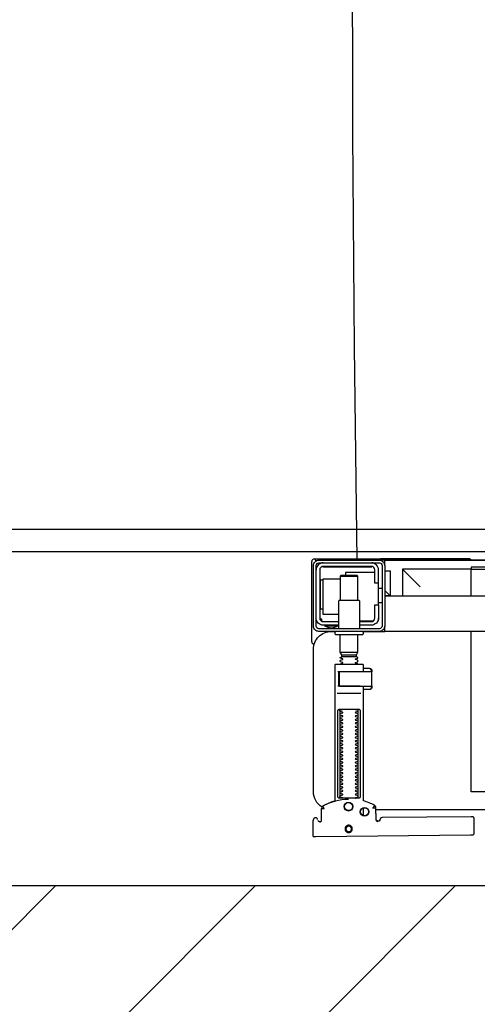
# Model space of a CAD drawing. Header units: millimetres. Extents: x 28600 to 181045, y -399112 to -163690.
# Tile 141 of 256: x 60942 to 60968, y -197729 to -197674. Entities that reach past the tile are written whole.
import ezdxf

# ---------------------------------------------------------------- set-up
doc = ezdxf.new("R2010")
doc.units = ezdxf.units.MM
doc.layers.get('0').update_dxf_attribs({"color": 8})
for name, color, linetype in [('!! 1_hatch projektowane ściany', 8, 'Continuous'), ('!! 1_PROJ Sciany', 8, 'Continuous'), ('!! 1_zabudowa GK', 8, 'Continuous'), ('!! 2_wypos-sanitarne', 8, 'Continuous')]:
    doc.layers.add(name, color=color, linetype=linetype)
doc.layers.add('!!_@ wypos sanit nd', color=8, linetype='Continuous', plot=False)

# ---------------------------------------------------------------- blocks, each defined once
blk = doc.blocks.new('A$C324a30b8')
for points in [[(0.17552, 0), (0.17692, -0.11958), (0.17797, -0.23916), (0.17832, -0.47832)], [(-0.17552, 0), (0.17552, 0)]]:
    blk.add_lwpolyline(points)
blk = doc.blocks.new('A$C4ebe9e89')
for points in [[(0.16424, 0.15596), (0.16327, 0.15595), (0.16304, 0.15592), (0.16283, 0.15584), (0.16262, 0.15571), (0.16265, 0.15575), (0.16259, 0.15555), (0.16257, 0.15535, -0.157432), (0.16238, 0.15476), (0.1621, 0.15436, -0.241147), (0.16129, 0.15393), (0.1115, 0.15346), (0.11134, 0.15345), (0.11119, 0.15345), (0.11107, 0.15345), (0.11094, 0.15346), (0.11078, 0.15348), (0.11062, 0.15353), (0.11047, 0.15361), (0.11033, 0.15371), (0.11022, 0.15383), (0.11012, 0.15397), (0.11005, 0.15412), (0.11001, 0.15428), (0.11, 0.15445), (0.10995, 0.16345), (0.11023, 0.16384)], [(0.19647, 0.15658), (0.19626, 0.15656), (0.19605, 0.15648), (0.19585, 0.15635), (0.19566, 0.15614, 0.132231), (0.19551, 0.15564), (0.19546, 0.14909)], [(0.19768, 0.15528, 0.415336), (0.19869, 0.15429)], [(0.19885, 0.1543), (0.19898, 0.1543), (0.19913, 0.15431), (0.19927, 0.15434), (0.19941, 0.1544), (0.19953, 0.15447), (0.19965, 0.15456), (0.19975, 0.15466), (0.20007, 0.15512, 0.158481), (0.20026, 0.15571)], [(0.18031, 0.14393, 0.125713), (0.19466, 0.14774, 0.121439), (0.19519, 0.14823, -0.262119), (0.2, 0.13968), (0.2, 0.05968, -0.414214), (0.19, 0.04968), (0.18752, 0.04968, 0.405519), (0.188, 0.05018), (0.188, 0.05088, 0.414214), (0.1875, 0.05138), (0.1725, 0.05138, 0.414214), (0.172, 0.05088), (0.172, 0.05018, 0.405519), (0.17249, 0.04968, 0.001664), (0.15993, 0.04968)], [(0.172, 0.07232), (0.172, 0.06852, 0.414214), (0.1722, 0.06832), (0.18462, 0.06832), (0.1878, 0.06832, 0.414214), (0.188, 0.06852), (0.188, 0.14485), (0.18885, 0.1451), (0.18969, 0.14537), (0.19052, 0.14568), (0.19134, 0.146), (0.19215, 0.14635), (0.19295, 0.14672), (0.19374, 0.14712), (0.19456, 0.14756), (0.19465, 0.14762), (0.19473, 0.14768), (0.19481, 0.14775), (0.19488, 0.14782), (0.19495, 0.1479), (0.19502, 0.14799)], [(0.17647, 0.09332, 0.182836), (0.17637, 0.09341), (0.17515, 0.09381, 0.050055), (0.175, 0.09408), (0.175, 0.09436, 0.050055), (0.17515, 0.09462), (0.17637, 0.09503, 0.719897), (0.17637, 0.09541), (0.17515, 0.09581, 0.050055), (0.175, 0.09608), (0.175, 0.09636, 0.050055), (0.17515, 0.09662), (0.17637, 0.09703, 0.719897), (0.17637, 0.09741), (0.17515, 0.09781, 0.050055), (0.175, 0.09808), (0.175, 0.09836, 0.050055), (0.17515, 0.09862), (0.17637, 0.09903, 0.719897), (0.17637, 0.09941), (0.17515, 0.09981, 0.050055), (0.175, 0.10008), (0.175, 0.10036, 0.050055), (0.17515, 0.10062), (0.17637, 0.10103, 0.719897), (0.17637, 0.10141), (0.17515, 0.10181, 0.050055), (0.175, 0.10208), (0.175, 0.10236, 0.050055), (0.17515, 0.10262), (0.17637, 0.10303, 0.719897), (0.17637, 0.10341), (0.17515, 0.10381, 0.050055), (0.175, 0.10408), (0.175, 0.10436, 0.050055), (0.17515, 0.10462), (0.17637, 0.10503, 0.719897), (0.17637, 0.10541), (0.17515, 0.10581, 0.050055), (0.175, 0.10608), (0.175, 0.10636, 0.050055), (0.17515, 0.10662), (0.17637, 0.10703, 0.719897), (0.17637, 0.10741), (0.17515, 0.10781, 0.050055), (0.175, 0.10808), (0.175, 0.10836, 0.050055), (0.17515, 0.10862), (0.17637, 0.10903, 0.719897), (0.17637, 0.10941), (0.17515, 0.10981, 0.050055), (0.175, 0.11008), (0.175, 0.11036, 0.050055), (0.17515, 0.11062), (0.17637, 0.11103, 0.719897), (0.17637, 0.11141), (0.17515, 0.11181, 0.050055), (0.175, 0.11208), (0.175, 0.11236, 0.050055), (0.17515, 0.11262), (0.17637, 0.11303, 0.719897), (0.17637, 0.11341), (0.17515, 0.11381, 0.050055), (0.175, 0.11408), (0.175, 0.11436, 0.050055), (0.17515, 0.11462), (0.17637, 0.11503, 0.719897), (0.17637, 0.11541), (0.17515, 0.11581, 0.050055), (0.175, 0.11608), (0.175, 0.11636, 0.050055), (0.17515, 0.11662), (0.17637, 0.11703, 0.719897), (0.17637, 0.11741), (0.17515, 0.11781, 0.050055), (0.175, 0.11808), (0.175, 0.11836, 0.050055), (0.17515, 0.11862), (0.17637, 0.11903, 0.719897), (0.17637, 0.11941), (0.17515, 0.11981, 0.050055), (0.175, 0.12008), (0.175, 0.12036, 0.050055), (0.17515, 0.12062), (0.17637, 0.12103, 0.719897), (0.17637, 0.12141), (0.17515, 0.12181, 0.050055), (0.175, 0.12208), (0.175, 0.12236, 0.050055), (0.17515, 0.12262), (0.17637, 0.12303, 0.719897), (0.17637, 0.12341), (0.17515, 0.12381, 0.050055), (0.175, 0.12408), (0.175, 0.12436, 0.050055), (0.17515, 0.12462), (0.17637, 0.12503, 0.719897), (0.17637, 0.12541), (0.17515, 0.12581, 0.050055), (0.175, 0.12608), (0.175, 0.12636, 0.050055), (0.17515, 0.12662), (0.17637, 0.12703, 0.719897), (0.17637, 0.12741), (0.17515, 0.12781, 0.050055), (0.175, 0.12808), (0.175, 0.12836, 0.050055), (0.17515, 0.12862), (0.17637, 0.12903, 0.719897), (0.17637, 0.12941), (0.17515, 0.12981, 0.050055), (0.175, 0.13008), (0.175, 0.13036, 0.050055), (0.17515, 0.13062), (0.17637, 0.13103, 0.719897), (0.17637, 0.13141), (0.17515, 0.13181, 0.050055), (0.175, 0.13208), (0.175, 0.13236, 0.050055), (0.17515, 0.13262), (0.17637, 0.13303, 0.719897), (0.17637, 0.13341), (0.17515, 0.13381, 0.050055), (0.175, 0.13408), (0.175, 0.13436, 0.050055), (0.17515, 0.13462), (0.17637, 0.13503, 0.719897), (0.17637, 0.13541), (0.17515, 0.13581, 0.050055), (0.175, 0.13608), (0.175, 0.13636, 0.050055), (0.17515, 0.13662), (0.17637, 0.13703, 0.719897), (0.17637, 0.13741), (0.17515, 0.13781, 0.050055), (0.175, 0.13808), (0.175, 0.13836, 0.050055), (0.17515, 0.13862), (0.17637, 0.13903, 0.719897), (0.17637, 0.13941), (0.17515, 0.13981, 0.050055), (0.175, 0.14008), (0.175, 0.14036, 0.050055), (0.17515, 0.14062), (0.17637, 0.14103, 0.719897), (0.17637, 0.14141), (0.17515, 0.14181, 0.050055), (0.175, 0.14208), (0.175, 0.14236, 0.050055), (0.17515, 0.14262), (0.17637, 0.14303, 0.474594), (0.17647, 0.14332)], [(0.18353, 0.14332, 0.474594), (0.18364, 0.14303), (0.18486, 0.14262, 0.050055), (0.185, 0.14236), (0.185, 0.14208, 0.050055), (0.18486, 0.14181), (0.18364, 0.14141, 0.719897), (0.18364, 0.14103), (0.18486, 0.14062, 0.050055), (0.185, 0.14036), (0.185, 0.14008, 0.050055), (0.18486, 0.13981), (0.18364, 0.13941, 0.719897), (0.18364, 0.13903), (0.18486, 0.13862, 0.050055), (0.185, 0.13836), (0.185, 0.13808, 0.050055), (0.18486, 0.13781), (0.18364, 0.13741, 0.719897), (0.18364, 0.13703), (0.18486, 0.13662, 0.050055), (0.185, 0.13636), (0.185, 0.13608, 0.050055), (0.18486, 0.13581), (0.18364, 0.13541, 0.719897), (0.18364, 0.13503), (0.18486, 0.13462, 0.050055), (0.185, 0.13436), (0.185, 0.13408, 0.050055), (0.18486, 0.13381), (0.18364, 0.13341, 0.719897), (0.18364, 0.13303), (0.18486, 0.13262, 0.050055), (0.185, 0.13236), (0.185, 0.13208, 0.050055), (0.18486, 0.13181), (0.18364, 0.13141, 0.719897), (0.18364, 0.13103), (0.18486, 0.13062, 0.050055), (0.185, 0.13036), (0.185, 0.13008, 0.050055), (0.18486, 0.12981), (0.18364, 0.12941, 0.719897), (0.18364, 0.12903), (0.18486, 0.12862, 0.050055), (0.185, 0.12836), (0.185, 0.12808, 0.050055), (0.18486, 0.12781), (0.18364, 0.12741, 0.719897), (0.18364, 0.12703), (0.18486, 0.12662, 0.050055), (0.185, 0.12636), (0.185, 0.12608, 0.050055), (0.18486, 0.12581), (0.18364, 0.12541, 0.719897), (0.18364, 0.12503), (0.18486, 0.12462, 0.050055), (0.185, 0.12436), (0.185, 0.12408, 0.050055), (0.18486, 0.12381), (0.18364, 0.12341, 0.719897), (0.18364, 0.12303), (0.18486, 0.12262, 0.050055), (0.185, 0.12236), (0.185, 0.12208, 0.050055), (0.18486, 0.12181), (0.18364, 0.12141, 0.719897), (0.18364, 0.12103), (0.18486, 0.12062, 0.050055), (0.185, 0.12036), (0.185, 0.12008, 0.050055), (0.18486, 0.11981), (0.18364, 0.11941, 0.719897), (0.18364, 0.11903), (0.18486, 0.11862, 0.050055), (0.185, 0.11836), (0.185, 0.11808, 0.050055), (0.18486, 0.11781), (0.18364, 0.11741, 0.719897), (0.18364, 0.11703), (0.18486, 0.11662, 0.050055), (0.185, 0.11636), (0.185, 0.11608, 0.050055), (0.18486, 0.11581), (0.18364, 0.11541, 0.719897), (0.18364, 0.11503), (0.18486, 0.11462, 0.050055), (0.185, 0.11436), (0.185, 0.11408, 0.050055), (0.18486, 0.11381), (0.18364, 0.11341, 0.719897), (0.18364, 0.11303), (0.18486, 0.11262, 0.050055), (0.185, 0.11236), (0.185, 0.11208, 0.050055), (0.18486, 0.11181), (0.18364, 0.11141, 0.719897), (0.18364, 0.11103), (0.18486, 0.11062, 0.050055), (0.185, 0.11036), (0.185, 0.11008, 0.050055), (0.18486, 0.10981), (0.18364, 0.10941, 0.719897), (0.18364, 0.10903), (0.18486, 0.10862, 0.050055), (0.185, 0.10836), (0.185, 0.10808, 0.050055), (0.18486, 0.10781), (0.18364, 0.10741, 0.719897), (0.18364, 0.10703), (0.18486, 0.10662, 0.050055), (0.185, 0.10636), (0.185, 0.10608, 0.050055), (0.18486, 0.10581), (0.18364, 0.10541, 0.719897), (0.18364, 0.10503), (0.18486, 0.10462, 0.050055), (0.185, 0.10436), (0.185, 0.10408, 0.050055), (0.18486, 0.10381), (0.18364, 0.10341, 0.719897), (0.18364, 0.10303), (0.18486, 0.10262, 0.050055), (0.185, 0.10236), (0.185, 0.10208, 0.050055), (0.18486, 0.10181), (0.18364, 0.10141, 0.719897), (0.18364, 0.10103), (0.18486, 0.10062, 0.050055), (0.185, 0.10036), (0.185, 0.10008, 0.050055), (0.18486, 0.09981), (0.18364, 0.09941, 0.719897), (0.18364, 0.09903), (0.18486, 0.09862, 0.050055), (0.185, 0.09836), (0.185, 0.09808, 0.050055), (0.18486, 0.09781), (0.18364, 0.09741, 0.719897), (0.18364, 0.09703), (0.18486, 0.09662, 0.050055), (0.185, 0.09636), (0.185, 0.09608, 0.050055), (0.18486, 0.09581), (0.18364, 0.09541, 0.719897), (0.18364, 0.09503), (0.18486, 0.09462, 0.050055), (0.185, 0.09436), (0.185, 0.09408, 0.050055), (0.18486, 0.09381), (0.18364, 0.09341, 0.182836), (0.18353, 0.09332)], [(0.18575, 0.07252), (0.18575, 0.08011), (0.18572, 0.08022), (0.18564, 0.08029), (0.18555, 0.08032), (0.18565, 0.0803), (0.18573, 0.08024), (0.18577, 0.08014), (0.18577, 0.07252), (0.18574, 0.07241), (0.18567, 0.07234), (0.18547, 0.07232), (0.18558, 0.07237), (0.18564, 0.07252), (0.18564, 0.08012), (0.18557, 0.08027), (0.18547, 0.08032), (0.16743, 0.08032, 0.414214), (0.16723, 0.08012), (0.16723, 0.07252, 0.414214), (0.16743, 0.07232), (0.18547, 0.07232)], [(0.18556, 0.07232, 0.414213), (0.18576, 0.07252), (0.18575, 0.08011), (0.18575, 0.07252), (0.18572, 0.07241), (0.18565, 0.07234), (0.18555, 0.07232)], [(0.175, 0.06836), (0.175, 0.06812, -0.050055), (0.17515, 0.06786), (0.17636, 0.06745, -0.719897), (0.17636, 0.06707), (0.17515, 0.06666, -0.050055), (0.175, 0.0664), (0.175, 0.06612, -0.050055), (0.17515, 0.06586), (0.17636, 0.06545, -0.719897), (0.17636, 0.06507), (0.17515, 0.06466, -0.050055), (0.175, 0.0644), (0.1759, 0.06388), (0.1759, 0.06282), (0.175, 0.06126), (0.175, 0.05138)], [(0.185, 0.06836), (0.185, 0.06812, 0.050055), (0.18486, 0.06786), (0.18364, 0.06745, 0.719897), (0.18364, 0.06707), (0.18486, 0.06666, 0.050055), (0.185, 0.0664), (0.185, 0.06612, 0.050055), (0.18486, 0.06586), (0.18364, 0.06545, 0.719897), (0.18364, 0.06507), (0.18486, 0.06466, 0.050055), (0.185, 0.0644), (0.1841, 0.06388), (0.1841, 0.06282), (0.185, 0.06126), (0.185, 0.05138)], [(0.20011, 0.05684, 0.126559), (0.19962, 0.05693)], [(0.20099, 0.05547, 0.198909), (0.20055, 0.05654, 0.091301), (0.20011, 0.05684)], [(0.16379, 0.04368), (0.1635, 0.04368), (0.1635, 0.04218, -0.414214), (0.1675, 0.04618), (0.174, 0.04618)], [(0.174, 0.04818), (0.174, 0.03288, 0.414214), (0.1745, 0.03238), (0.1855, 0.03238, 0.414214), (0.186, 0.03288), (0.186, 0.04818)], [(0.19375, 0.04656, 0.119096), (0.19, 0.04764, 0.119096), (0.18625, 0.04656)], [(0.19375, 0.04618), (0.19375, 0.04656), (0.18625, 0.04656), (0.18625, 0.04618), (0.1945, 0.04618, -0.414214), (0.1985, 0.04218)], [(0.174, 0.04418), (0.1675, 0.04418, 0.414214), (0.1655, 0.04218), (0.1655, 0.03468), (0.1635, 0.03468), (0.1635, 0.01518, 0.414214), (0.1675, 0.01118)], [(0.1635, 0.02268), (0.1655, 0.02268), (0.1655, 0.01518, 0.414214), (0.1675, 0.01318), (0.1945, 0.01318, 0.414214), (0.1965, 0.01518), (0.1965, 0.04218, 0.414214), (0.1945, 0.04418), (0.186, 0.04418)], [(0.1945, 0.03721), (0.19515, 0.03722), (0.19542, 0.03722), (0.1956, 0.03722), (0.19567, 0.03722, 0.116465), (0.19589, 0.03728), (0.19601, 0.03733), (0.19601, 0.02063), (0.19589, 0.02068, 0.116465), (0.19567, 0.02074), (0.19542, 0.02074), (0.19515, 0.02074), (0.1945, 0.02075)], [(0.1945, 0.01118, 0.414214), (0.1985, 0.01518)], [(0.11124, 0.00968), (0.11142, 0.00944), (0.11165, 0.00925), (0.11192, 0.0091), (0.1122, 0.00901), (0.1125, 0.00898), (0.1623, 0.00898, 0.326231), (0.16325, 0.00968)], [(0.1987, 0.01002, 0.000114), (0.1987, 0.01002, 0.517015), (0.20003, 0.00909), (0.19993, 0.00905), (0.19983, 0.00903), (0.19971, 0.009), (0.19958, 0.00899), (0.19948, 0.00899), (0.19903, 0.00899), (0.19841, 0.00899), (0.19771, 0.00899), (0.16428, 0.00899), (0.16393, 0.00899), (0.16357, 0.00899), (0.16323, 0.00899), (0.16294, 0.00899), (0.16269, 0.00899), (0.16249, 0.00899), (0.16237, 0.00899)], [(0.20011, 0.00912, 0.091301), (0.20055, 0.00942, 0.198909), (0.20099, 0.01048)]]:
    blk.add_lwpolyline(points, format="xyb")
for points in [[(0.19864, 0.1647), (0.11173, 0.16387)], [(0.20013, 0.1647), (0.20026, 0.15571)], [(0.16386, 0.15607), (0.16409, 0.15602), (0.16425, 0.15596), (0.1644, 0.15586), (0.16453, 0.15574), (0.16463, 0.1556), (0.16471, 0.15544), (0.16476, 0.15527), (0.16478, 0.1551), (0.16496, 0.14854), (0.16497, 0.14842), (0.16498, 0.14832), (0.16501, 0.14822), (0.16503, 0.14812), (0.16507, 0.14802), (0.16511, 0.14793), (0.16516, 0.14784), (0.16521, 0.14775), (0.16528, 0.14767), (0.16535, 0.14758), (0.16542, 0.14751), (0.1655, 0.14744), (0.16558, 0.14737), (0.16567, 0.14731), (0.16576, 0.14726), (0.16651, 0.14688), (0.16727, 0.14651), (0.16803, 0.14617), (0.16881, 0.14585), (0.1696, 0.14555), (0.17039, 0.14527), (0.17119, 0.14502), (0.172, 0.14478), (0.172, 0.08032)], [(0.1651, 0.14871), (0.16492, 0.1553), (0.1649, 0.15547), (0.16485, 0.15563), (0.16478, 0.15579), (0.16468, 0.15592), (0.16455, 0.15604), (0.16441, 0.15614), (0.16425, 0.15621), (0.16409, 0.15626), (0.16391, 0.15627)], [(0.19757, 0.15573), (0.19749, 0.15586), (0.19739, 0.15598), (0.19727, 0.15608), (0.19713, 0.15617), (0.19698, 0.15623), (0.19683, 0.15626), (0.19667, 0.15627), (0.19577, 0.15626)], [(0.16493, 0.14968), (-0.16477, 0.14968)], [(0.172, 0.15305), (0.172, 0.14874)], [(-0.11847, 0.04968), (-0.11847, 0.13968), (0.11153, 0.13968), (0.11153, 0.04968)], [(0.17483, 0.14232), (0.17483, 0.09432)], [(0.18523, 0.09432), (0.18523, 0.14232)], [(0.18662, 0.08432), (0.17345, 0.08432)], [(0.16732, 0.08028), (0.16732, 0.08144), (0.16736, 0.08156), (0.16746, 0.08164), (0.16767, 0.08169)], [(0.16751, 0.08053), (0.16754, 0.08079), (0.16766, 0.08132)], [(0.16811, 0.08203), (0.16776, 0.08162), (0.16776, 0.08196), (0.16779, 0.08207), (0.16786, 0.08214), (0.16797, 0.08218), (0.1681, 0.08219), (0.16822, 0.08219), (0.16842, 0.08221), (0.16887, 0.08232), (0.172, 0.08232)], [(0.16848, 0.08224), (0.16856, 0.0823), (0.16876, 0.08232)], [(0.17371, 0.08032), (0.18481, 0.08032), (0.18637, 0.08032)], [(0.16767, 0.07094), (0.16756, 0.07096), (0.16746, 0.07099), (0.16737, 0.07106), (0.16732, 0.0712), (0.16732, 0.07235)], [(0.16766, 0.07131), (0.16754, 0.07185), (0.16751, 0.0721)], [(0.18558, 0.07232), (0.18637, 0.07232)], [(0.172, 0.07032), (0.16887, 0.07032), (0.16842, 0.07042), (0.16831, 0.07044), (0.1682, 0.07044), (0.16806, 0.07045), (0.16795, 0.07046), (0.16783, 0.07052), (0.16776, 0.07067), (0.16776, 0.07101), (0.16811, 0.07061)], [(0.16876, 0.07032), (0.16866, 0.07032), (0.16848, 0.0704)], [(0.185, 0.06126), (0.175, 0.06126)], [(0.1759, 0.06388), (0.1841, 0.06388)], [(0.1841, 0.06282), (0.1759, 0.06282)], [(0.19963, 0.05696), (0.19976, 0.05695), (0.19988, 0.05692), (0.20001, 0.05688)], [(0.20099, 0.05547), (0.20099, 0.01048)], [(-0.16, 0.04668), (-0.16, 0.04968), (0.16, 0.04968), (0.16, 0.04668)], [(0.16, 0.03368), (0.16, 0.04568)], [(0.1635, 0.03468), (0.1635, 0.04218)], [(0.174, 0.04368), (0.16618, 0.04368)], [(0.167, 0.04412), (0.16693, 0.04403), (0.16687, 0.04393), (0.16681, 0.04381), (0.16675, 0.04368)], [(0.186, 0.04018), (0.1945, 0.04018), (0.1945, 0.02018), (0.185, 0.02018)], [(0.19499, 0.04412), (0.19506, 0.04404), (0.19512, 0.04395), (0.19517, 0.04385), (0.19521, 0.04376), (0.19525, 0.04365), (0.19528, 0.04355), (0.19531, 0.04344), (0.19533, 0.04333), (0.19535, 0.04322), (0.19537, 0.04311), (0.19538, 0.04301), (0.19539, 0.04291), (0.19538, 0.04281), (0.19547, 0.04278), (0.19557, 0.04278), (0.19568, 0.04278), (0.19578, 0.04278), (0.19589, 0.04278), (0.19613, 0.04278), (0.19616, 0.04288), (0.19615, 0.04299), (0.19613, 0.04311), (0.19609, 0.04324), (0.19605, 0.04336), (0.19594, 0.04357)], [(0.1615, 0.03368), (0.1635, 0.03368)], [(0.19591, 0.03729), (0.19602, 0.03729), (0.19616, 0.03729), (0.19632, 0.03729), (0.1965, 0.03729)], [(0.16, 0.02668), (0.157, 0.02968), (0.16, 0.02968), (-0.16, 0.02968), (-0.157, 0.02968), (-0.16, 0.02668)], [(0.11153, 0.02968), (0.11153, 0.01468), (0.15, 0.01468)], [(0.14, 0.02468), (0.15, 0.01468), (0.15, 0.02968)], [(0.16, 0.01568), (0.157, 0.01568), (0.157, 0.02968)], [(0.175, 0.03238), (0.175, 0.01872), (0.1755, 0.01822), (0.1845, 0.01822), (0.185, 0.01872), (0.185, 0.03238)], [(0.1615, 0.02568), (0.1635, 0.02568)], [(0.1655, 0.01668), (0.182, 0.01668), (0.182, 0.01822)], [(0.185, 0.01872), (0.175, 0.01872)], [(0.1965, 0.02067), (0.19632, 0.02067), (0.19616, 0.02067), (0.19602, 0.02067), (0.19591, 0.02067)], [(0.16, 0.01268), (0.16, 0.00968), (0.03305, 0.00968)], [(0.16722, 0.01368), (0.19467, 0.01368), (0.19478, 0.01368)], [(0.17, 0.01318), (0.17, 0.01368)], [(0.174, 0.01318), (0.174, 0.01368)]]:
    blk.add_lwpolyline(points)
for points in [[(0.18024, 0.15848), (0.18044, 0.15849), (0.18064, 0.15852), (0.18084, 0.15857), (0.18103, 0.15864), (0.18121, 0.15873), (0.18138, 0.15883), (0.18154, 0.15895), (0.18168, 0.15909), (0.18182, 0.15924), (0.18194, 0.1594), (0.18204, 0.15958), (0.18212, 0.15976), (0.18219, 0.15995), (0.18224, 0.16014), (0.18226, 0.16034), (0.18227, 0.16054), (0.18226, 0.16075), (0.18223, 0.16094), (0.18218, 0.16114), (0.18211, 0.16133), (0.18202, 0.16151), (0.18191, 0.16168), (0.18179, 0.16184), (0.18166, 0.16199), (0.18151, 0.16212), (0.18134, 0.16224), (0.18117, 0.16234), (0.18099, 0.16242), (0.1808, 0.16249), (0.1806, 0.16254), (0.1804, 0.16256), (0.1802, 0.16257), (0.18, 0.16256), (0.1798, 0.16253), (0.17961, 0.16248), (0.17942, 0.16241), (0.17924, 0.16232), (0.17907, 0.16222), (0.17891, 0.1621), (0.17876, 0.16196), (0.17863, 0.16181), (0.17851, 0.16165), (0.17841, 0.16147), (0.17832, 0.16129), (0.17826, 0.1611), (0.17821, 0.1609), (0.17818, 0.16071), (0.17818, 0.1605), (0.17819, 0.1603), (0.17822, 0.16011), (0.17827, 0.15991), (0.17834, 0.15972), (0.17843, 0.15954), (0.17853, 0.15937), (0.17865, 0.15921), (0.17879, 0.15906), (0.17894, 0.15893), (0.1791, 0.15881), (0.17928, 0.15871), (0.17946, 0.15863), (0.17965, 0.15856), (0.17984, 0.15851), (0.18004, 0.15849)], [(0.18024, 0.15897), (0.18039, 0.15898), (0.18054, 0.159), (0.18068, 0.15904), (0.18083, 0.15909), (0.18096, 0.15916), (0.18109, 0.15924), (0.18121, 0.15933), (0.18133, 0.15943), (0.18143, 0.15955), (0.18152, 0.15967), (0.18159, 0.1598), (0.18166, 0.15994), (0.18171, 0.16008), (0.18174, 0.16023), (0.18176, 0.16038), (0.18177, 0.16053), (0.18176, 0.16068), (0.18174, 0.16084), (0.1817, 0.16098), (0.18165, 0.16113), (0.18158, 0.16126), (0.1815, 0.16139), (0.18141, 0.16151), (0.1813, 0.16162), (0.18119, 0.16173), (0.18107, 0.16182), (0.18094, 0.16189), (0.1808, 0.16196), (0.18066, 0.16201), (0.18051, 0.16204), (0.18036, 0.16206), (0.18021, 0.16207), (0.18005, 0.16206), (0.1799, 0.16204), (0.17976, 0.162), (0.17961, 0.16194), (0.17948, 0.16188), (0.17935, 0.1618), (0.17923, 0.16171), (0.17911, 0.1616), (0.17901, 0.16149), (0.17892, 0.16137), (0.17885, 0.16124), (0.17878, 0.1611), (0.17873, 0.16095), (0.1787, 0.16081), (0.17868, 0.16066), (0.17867, 0.1605), (0.17868, 0.16035), (0.1787, 0.1602), (0.17874, 0.16005), (0.17879, 0.15991), (0.17886, 0.15977), (0.17894, 0.15964), (0.17903, 0.15952), (0.17914, 0.15941), (0.17925, 0.15931), (0.17937, 0.15922), (0.1795, 0.15914), (0.17964, 0.15908), (0.17978, 0.15903), (0.17993, 0.159), (0.18008, 0.15897)], [(0.16587, 0.14754), (0.16582, 0.14756), (0.16577, 0.1476), (0.16573, 0.14763), (0.16568, 0.14767), (0.16563, 0.14771), (0.16558, 0.14776), (0.16553, 0.14781), (0.16549, 0.14786), (0.16544, 0.14791), (0.1654, 0.14797), (0.16536, 0.14803), (0.16533, 0.14809), (0.16529, 0.14815), (0.16526, 0.14821), (0.16524, 0.14828), (0.16521, 0.14834), (0.16519, 0.14841), (0.16517, 0.14847), (0.16516, 0.14854), (0.16515, 0.1486), (0.16514, 0.14866), (0.16513, 0.14872), (0.16513, 0.14877), (0.16518, 0.14879), (0.16643, 0.14884), (0.16648, 0.14884), (0.16654, 0.14884), (0.16659, 0.14886), (0.16664, 0.14883), (0.16661, 0.14879), (0.16658, 0.14874), (0.16656, 0.14869), (0.16653, 0.14863), (0.16594, 0.14754)], [(0.18533, 0.14332), (0.18542, 0.14331), (0.1855, 0.1433), (0.18559, 0.14329), (0.18567, 0.14326), (0.18575, 0.14323), (0.18583, 0.14319), (0.18591, 0.14314), (0.18598, 0.14308), (0.18604, 0.14302), (0.1861, 0.14294), (0.18615, 0.14286), (0.18619, 0.14276), (0.18623, 0.14266), (0.18626, 0.14255), (0.18627, 0.14243), (0.18628, 0.14232), (0.18628, 0.09432), (0.18627, 0.0942), (0.18626, 0.09409), (0.18623, 0.09398), (0.18619, 0.09387), (0.18615, 0.09378), (0.1861, 0.09369), (0.18604, 0.09362), (0.18598, 0.09355), (0.18591, 0.09349), (0.18583, 0.09344), (0.18575, 0.0934), (0.18567, 0.09337), (0.18559, 0.09335), (0.1855, 0.09333), (0.18542, 0.09332), (0.18533, 0.09332), (0.17475, 0.09332), (0.17466, 0.09332), (0.17457, 0.09333), (0.17449, 0.09335), (0.1744, 0.09337), (0.17432, 0.0934), (0.17424, 0.09344), (0.17416, 0.09349), (0.17409, 0.09355), (0.17403, 0.09362), (0.17397, 0.09369), (0.17392, 0.09378), (0.17387, 0.09387), (0.17384, 0.09398), (0.17381, 0.09409), (0.17379, 0.0942), (0.17379, 0.09432), (0.17379, 0.14232), (0.17379, 0.14243), (0.17381, 0.14255), (0.17384, 0.14266), (0.17387, 0.14276), (0.17392, 0.14286), (0.17397, 0.14294), (0.17403, 0.14302), (0.17409, 0.14308), (0.17416, 0.14314), (0.17424, 0.14319), (0.17432, 0.14323), (0.1744, 0.14326), (0.17449, 0.14329), (0.17457, 0.1433), (0.17466, 0.14331), (0.17475, 0.14332)], [(-0.11847, 0.01368), (0.11153, 0.01368), (0.11153, 0.01468), (-0.11847, 0.01468)]]:
    blk.add_lwpolyline(points, close=True)
for points in [[(0.19546, 0.14908), (0.19546, 0.14908), (0.19546, 0.14908), (0.19546, 0.14909), (0.19546, 0.14909), (0.19546, 0.14909), (0.19546, 0.14909), (0.19546, 0.14909), (0.19546, 0.14909), (0.19546, 0.14909), (0.19546, 0.14909), (0.19546, 0.14909), (0.19546, 0.14909), (0.19546, 0.14909), (0.19546, 0.14909), (0.19546, 0.14909), (0.19546, 0.14909), (0.19546, 0.14909), (0.19546, 0.14909), (0.19546, 0.14909), (0.19546, 0.14908), (0.19546, 0.14908), (0.19546, 0.14908), (0.19546, 0.14908), (0.19546, 0.14908), (0.19546, 0.14908), (0.19546, 0.14908), (0.19546, 0.14908), (0.19546, 0.14908), (0.19546, 0.14908), (0.19546, 0.14908), (0.19546, 0.14908), (0.19546, 0.14908), (0.19546, 0.14908), (0.19546, 0.14908), (0.19546, 0.14908), (0.19546, 0.14908), (0.19546, 0.14909), (0.19545, 0.14909), (0.19545, 0.14909), (0.19545, 0.14909), (0.19545, 0.14909), (0.19545, 0.14909), (0.19545, 0.14909), (0.19545, 0.14909), (0.19545, 0.14909), (0.19544, 0.14909), (0.19544, 0.14908), (0.19544, 0.14908), (0.19544, 0.14908), (0.19544, 0.14908), (0.19543, 0.14908), (0.19543, 0.14908), (0.19543, 0.14908), (0.19543, 0.14908), (0.19543, 0.14908), (0.19543, 0.14908), (0.19543, 0.14908), (0.19542, 0.14908), (0.19542, 0.14908), (0.19542, 0.14908), (0.19542, 0.14908), (0.19542, 0.14908), (0.19541, 0.14908), (0.19541, 0.14908), (0.19541, 0.14908), (0.19541, 0.14908), (0.19541, 0.14908), (0.1954, 0.14908), (0.1954, 0.14908), (0.1954, 0.14908), (0.19539, 0.14908), (0.19539, 0.14908), (0.19538, 0.14909), (0.19537, 0.14909), (0.19537, 0.14909), (0.19536, 0.14909), (0.19536, 0.14909), (0.19536, 0.14909), (0.19535, 0.14909), (0.19535, 0.14909), (0.19534, 0.14909), (0.19534, 0.14909), (0.19533, 0.14909), (0.19533, 0.14909), (0.19532, 0.14909), (0.19531, 0.14909), (0.19531, 0.14909), (0.1953, 0.14909), (0.19529, 0.14909), (0.19529, 0.14909), (0.19528, 0.14909), (0.19527, 0.14909), (0.19527, 0.14909), (0.19526, 0.14909), (0.19525, 0.14909), (0.19524, 0.14909), (0.19524, 0.14909), (0.19523, 0.14909), (0.19522, 0.14909), (0.19521, 0.14909), (0.1952, 0.14909), (0.19519, 0.14909), (0.19518, 0.14909), (0.19517, 0.14909), (0.19516, 0.14909), (0.19516, 0.14909), (0.19515, 0.14909), (0.19514, 0.14909), (0.19513, 0.14909), (0.19512, 0.14909), (0.19511, 0.14909), (0.1951, 0.14909), (0.19508, 0.14909), (0.19507, 0.14909), (0.19506, 0.14909), (0.19505, 0.14909), (0.19504, 0.14909), (0.19503, 0.14909), (0.19502, 0.14909), (0.19501, 0.14909), (0.195, 0.14909), (0.19499, 0.14909), (0.19497, 0.14909), (0.19496, 0.14909), (0.19495, 0.14909), (0.19494, 0.1491), (0.19493, 0.1491), (0.19491, 0.1491), (0.1949, 0.1491), (0.19489, 0.1491), (0.19488, 0.1491), (0.19486, 0.1491), (0.19485, 0.1491), (0.19484, 0.1491), (0.19483, 0.1491), (0.19481, 0.1491), (0.19469, 0.1491), (0.19464, 0.1491), (0.19459, 0.1491), (0.19456, 0.1491), (0.19453, 0.1491), (0.19451, 0.1491), (0.19448, 0.1491), (0.19446, 0.1491), (0.19443, 0.1491), (0.19441, 0.1491), (0.19438, 0.1491), (0.19435, 0.1491), (0.19433, 0.1491), (0.19431, 0.1491), (0.19428, 0.1491), (0.19427, 0.1491), (0.19426, 0.1491), (0.19423, 0.1491), (0.19422, 0.1491), (0.19421, 0.1491), (0.1942, 0.1491), (0.19418, 0.1491), (0.19418, 0.1491), (0.19417, 0.1491), (0.19417, 0.1491), (0.19416, 0.1491), (0.19416, 0.1491), (0.19415, 0.14911), (0.19414, 0.14911), (0.19414, 0.14911), (0.19413, 0.14911), (0.19413, 0.14911), (0.19412, 0.14911), (0.19412, 0.14911), (0.19412, 0.14911), (0.19411, 0.14911), (0.19411, 0.1491), (0.1941, 0.1491), (0.1941, 0.1491), (0.1941, 0.1491), (0.19409, 0.1491), (0.19409, 0.1491), (0.19409, 0.1491), (0.19409, 0.1491), (0.19408, 0.1491), (0.19408, 0.1491), (0.19408, 0.1491), (0.19407, 0.1491), (0.19407, 0.1491), (0.19406, 0.1491), (0.19406, 0.1491), (0.19406, 0.1491), (0.19406, 0.1491), (0.19405, 0.1491), (0.19405, 0.1491), (0.19405, 0.1491), (0.19405, 0.14911), (0.19404, 0.14911), (0.19404, 0.14911), (0.19404, 0.14911), (0.19403, 0.14911), (0.19403, 0.14911), (0.19402, 0.14912), (0.19402, 0.14912), (0.19402, 0.14912), (0.19401, 0.14912), (0.19401, 0.14912), (0.19401, 0.14912), (0.194, 0.14912), (0.194, 0.14912), (0.194, 0.14912), (0.194, 0.14912), (0.194, 0.14912), (0.194, 0.14912), (0.194, 0.14912), (0.19399, 0.14912), (0.19399, 0.14912), (0.19399, 0.14912), (0.19399, 0.14912), (0.19399, 0.14912), (0.19399, 0.14912), (0.19398, 0.14912), (0.19398, 0.14912), (0.19398, 0.14911), (0.19398, 0.14911), (0.19398, 0.14911), (0.19398, 0.14911), (0.19397, 0.14911), (0.19397, 0.14911), (0.19397, 0.1491), (0.19397, 0.1491), (0.19397, 0.1491), (0.19397, 0.1491), (0.19397, 0.1491), (0.19397, 0.14909), (0.19397, 0.14909), (0.19397, 0.14909), (0.19397, 0.14909), (0.19397, 0.14908), (0.19397, 0.14908), (0.19397, 0.14908), (0.19397, 0.14908), (0.19397, 0.14908), (0.19397, 0.14907), (0.19397, 0.14907), (0.19397, 0.14907), (0.19397, 0.14907), (0.19397, 0.14907), (0.19398, 0.14906), (0.19398, 0.14906), (0.19398, 0.14906), (0.19398, 0.14906), (0.19398, 0.14906), (0.19398, 0.14905), (0.19399, 0.14905), (0.19399, 0.14905), (0.19399, 0.14905), (0.194, 0.14904), (0.194, 0.14904), (0.19401, 0.14903), (0.19401, 0.14903), (0.19401, 0.14903), (0.19402, 0.14902), (0.19402, 0.14902), (0.19402, 0.14902), (0.19403, 0.14901), (0.19403, 0.14901), (0.19403, 0.14901), (0.19403, 0.149), (0.19403, 0.149), (0.19403, 0.149), (0.19404, 0.14899), (0.19404, 0.14899), (0.19404, 0.14899), (0.19404, 0.14899), (0.19404, 0.14898), (0.19404, 0.14898), (0.19404, 0.14898), (0.19405, 0.14897), (0.19405, 0.14897), (0.19405, 0.14897), (0.19405, 0.14896), (0.19405, 0.14896), (0.19406, 0.14895), (0.19406, 0.14895), (0.19406, 0.14895), (0.19406, 0.14894), (0.19407, 0.14894), (0.19407, 0.14893), (0.19407, 0.14893), (0.19408, 0.14892), (0.19408, 0.14891), (0.19409, 0.1489), (0.19409, 0.14889), (0.1941, 0.14888), (0.1941, 0.14887), (0.19411, 0.14886), (0.19412, 0.14884), (0.19414, 0.14881), (0.19416, 0.14877), (0.19418, 0.14873), (0.19419, 0.14871), (0.1942, 0.1487), (0.19421, 0.14868), (0.19422, 0.14866), (0.19423, 0.14864), (0.19434, 0.14845), (0.19435, 0.14844), (0.19435, 0.14842), (0.19436, 0.1484), (0.19437, 0.14839), (0.19438, 0.14837), (0.19439, 0.14836), (0.1944, 0.14834), (0.19441, 0.14832), (0.19441, 0.14831), (0.19442, 0.14829), (0.19443, 0.14828), (0.19444, 0.14826), (0.19445, 0.14825), (0.19446, 0.14823), (0.19446, 0.14822), (0.19447, 0.14821), (0.19448, 0.14819), (0.19449, 0.14818), (0.19449, 0.14816), (0.1945, 0.14815), (0.19451, 0.14814), (0.19452, 0.14813), (0.19452, 0.14811), (0.19453, 0.1481), (0.19454, 0.14809), (0.19454, 0.14808), (0.19455, 0.14806), (0.19456, 0.14805), (0.19456, 0.14804), (0.19457, 0.14803), (0.19457, 0.14802), (0.19458, 0.14801), (0.19458, 0.148), (0.19459, 0.14799), (0.1946, 0.14798), (0.1946, 0.14797), (0.19461, 0.14796), (0.19461, 0.14795), (0.19462, 0.14794), (0.19462, 0.14793), (0.19463, 0.14792), (0.19463, 0.14791), (0.19463, 0.1479), (0.19464, 0.1479), (0.19464, 0.14789), (0.19465, 0.14788), (0.19465, 0.14787), (0.19465, 0.14787), (0.19466, 0.14786), (0.19466, 0.14785), (0.19466, 0.14785), (0.19467, 0.14784), (0.19467, 0.14784), (0.19467, 0.14783), (0.19468, 0.14783), (0.19468, 0.14782), (0.19468, 0.14782), (0.19468, 0.14782), (0.19468, 0.14781), (0.19468, 0.14781), (0.19468, 0.14781), (0.19468, 0.14781), (0.19469, 0.14781), (0.19469, 0.1478), (0.19469, 0.1478), (0.19469, 0.1478), (0.19469, 0.1478), (0.19469, 0.1478), (0.19469, 0.1478), (0.19469, 0.1478), (0.19469, 0.14779), (0.19469, 0.14779), (0.19469, 0.14779), (0.19469, 0.14779), (0.19469, 0.14779), (0.19469, 0.14779), (0.19469, 0.14779), (0.19469, 0.14779), (0.19469, 0.14779), (0.19469, 0.14779), (0.19469, 0.14779), (0.19469, 0.14779), (0.19469, 0.14779), (0.19469, 0.14779), (0.19469, 0.14779), (0.19469, 0.14779), (0.19469, 0.14778), (0.19469, 0.14778), (0.19469, 0.14778), (0.19469, 0.14778), (0.19469, 0.14778), (0.19469, 0.14778), (0.19469, 0.14778), (0.19469, 0.14778), (0.19469, 0.14778), (0.19469, 0.14778), (0.19469, 0.14778), (0.19469, 0.14778), (0.19469, 0.14778), (0.19469, 0.14778), (0.19469, 0.14778), (0.19469, 0.14778), (0.19469, 0.14778), (0.19469, 0.14778), (0.19469, 0.14778), (0.19469, 0.14778), (0.19469, 0.14778), (0.19469, 0.14778), (0.19469, 0.14778), (0.19469, 0.14778), (0.1947, 0.14778, 0.269557)], [(0.16, 0.01268), (0.16, 0.04668, -0.414214), (0.163, 0.04968), (0.197, 0.04968, -0.414214), (0.2, 0.04668), (0.2, 0.01268, -0.414214), (0.197, 0.00968), (0.163, 0.00968, -0.414214)], [(0.1985, 0.04668), (0.1985, 0.01268, -0.414214), (0.197, 0.01118), (0.163, 0.01118, -0.414214), (0.1615, 0.01268), (0.1615, 0.04668, -0.414214), (0.163, 0.04818), (0.197, 0.04818, -0.414214)]]:
    blk.add_lwpolyline(points, format="xyb", close=True)
for centre, radius in [((0.17129, 0.1509), 0.00247), ((0.17129, 0.15089), 0.00227), ((0.18031, 0.14798), 0.00247), ((0.18031, 0.14798), 0.00227)]:
    blk.add_circle(centre, radius)
for centre, major_axis, ratio, start_param, end_param in [((0.11145, 0.16346), (-0.0015, -0.00001), 0.008666, 6.276938, 6.283143), ((0.11173, 0.16385), (0.0015, 0.00001), 0.008666, 1.564549, 3.135353), ((0.19863, 0.16469), (0.0015, 0.00001), 0.008666, 0.000034, 1.564556), ((0.16326, 0.15695), (0.00001, -0.001), 0.006244, 0, 0.008667), ((0.19846, 0.15618), (-0.000892, -0.000453), 0.001081, 6.273741, 6.283185), ((0.19868, 0.15529), (-0.001, -0.00001), 0.00236, 6.276941, 6.283185), ((0.19876, 0.15569), (0.0015, 0.00002), 0.011557, 6.27692, 6.283202), ((0.19849, 0.1543), (0.000501, 0.000005), 0.008666, 5.12776, 5.491123), ((0.19868, 0.15529), (0.000013, -0.001), 0.403131, 6.273715, 6.283185), ((0.19883, 0.1553), (0.000018, -0.001), 0.702652, 6.271005, 6.283185), ((0.18031, 0.14443), (0.000005, -0.0005), 0.006244, 0, 0.008667), ((0.17484, 0.14232), (0, 0.001), 0.006244, 0, 1.570796), ((0.18524, 0.14232), (0, -0.001), 0.006244, 3.141593, 4.712389), ((0.17484, 0.09432), (0, -0.001), 0.006244, 4.712389, 6.283185), ((0.18524, 0.09432), (0, -0.001), 0.006244, 4.712389, 6.283185), ((0.16768, 0.08149), (-0.000013, 0.0002), 0.199357, 6.276703, 6.276744), ((0.16768, 0.07114), (-0.000013, -0.0002), 0.199357, 0.006339, 0.00638)]:
    blk.add_ellipse(centre, major_axis=major_axis, ratio=ratio, start_param=start_param, end_param=end_param)

msp = doc.modelspace()

# ---------------------------------------------------------------- hatches: boundary and pattern name
at = {"layer": '!! 1_hatch projektowane ściany'}
h = msp.add_hatch(dxfattribs=at)
h.set_pattern_fill('ANSI31', color=256, scale=2.5)
h.set_pattern_definition([(45, (0, -1.54), (-5.61266008, 5.61266008), [])])
h.paths.add_polyline_path([(60824.56735, -197734.62813), (61135.43682, -197734.62813), (61135.43682, -197722.62813), (60824.56735, -197722.62813)])

# ---------------------------------------------------------------- linework, layer by layer
msp.add_lwpolyline([(60824.56735, -197734.62813), (61135.43682, -197734.62813), (61135.43682, -197722.62813), (60824.56735, -197722.62813)], close=True, dxfattribs=at)
at = {"layer": '!! 1_PROJ Sciany'}
msp.add_lwpolyline([(61135.43682, -197722.62813), (60824.56735, -197722.62813)], dxfattribs=at)
at = {"layer": '!! 1_zabudowa GK'}
for points in [[(61135.43682, -197702.62813), (60824.56735, -197702.62813)], [(61135.43682, -197703.87813), (60824.56735, -197703.87813)]]:
    msp.add_lwpolyline(points, dxfattribs=at)

# ---------------------------------------------------------------- block references
at = {"layer": '!! 2_wypos-sanitarne', "xscale": 100, "yscale": 100, "zscale": 100, "rotation": 180}
msp.add_blockref('A$C324a30b8', (60978.45602, -197704.34908), dxfattribs=at)
at = {"layer": '!!_@ wypos sanit nd', "xscale": 100, "yscale": 100, "zscale": 100, "rotation": 180}
msp.add_blockref('A$C4ebe9e89', (60978.45602, -197703.38108), dxfattribs=at)

doc.saveas('drawing.dxf')
